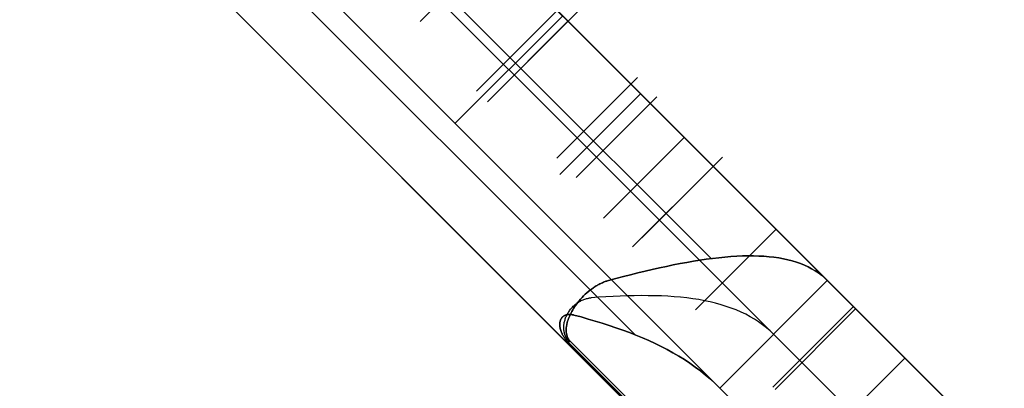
# Model space of a CAD drawing. Header units: millimetres. Extents: x -1030 to 192, y -442 to 180.
# Tile 35 of 256: x -981.47 to -968.52, y -391.12 to -386.28. Entities that reach past the tile are written whole.
import ezdxf

# ---------------------------------------------------------------- set-up
doc = ezdxf.new("R2010")
doc.units = ezdxf.units.MM
doc.header["$MEASUREMENT"] = 0
doc.layers.add('OVIDIO 120x60x72h', color=7, linetype='Continuous')

msp = doc.modelspace()

# ---------------------------------------------------------------- linework, layer by layer
at = {"layer": 'OVIDIO 120x60x72h', "extrusion": (0.108979, 0.202852, 0.973126)}
for points in [[(700.131, 998.263), (700.131, 837.607)], [(700.131, 837.607), (700.131, 998.263)], [(699.835, 998.263), (699.835, 837.607)], [(699.54, 837.607), (699.54, 998.263)], [(699.54, 998.263), (699.54, 837.607)]]:
    msp.add_lwpolyline(points, dxfattribs=at)
at = {"layer": 'OVIDIO 120x60x72h', "extrusion": (0.021464, 0.046296, 0.998697)}
msp.add_lwpolyline([(740.538, 718.106), (740.538, 818.619)], dxfattribs=at)
at = {"layer": 'OVIDIO 120x60x72h', "extrusion": (0.235702, 0.235702, 0.942809)}
for points in [[(398.911, 1159.065), (398.911, 1054.525)], [(402.222, 1168.684), (402.222, 1063.276)], [(417.751, 1208.228), (417.751, 1099.15)], [(416.803, 1099.15), (416.803, 1208.228)], [(414.905, 1208.228), (414.905, 1099.15)], [(413.957, 1099.15), (413.957, 1208.228)]]:
    msp.add_lwpolyline(points, dxfattribs=at)
at = {"layer": 'OVIDIO 120x60x72h', "extrusion": (0.202852, 0.108979, 0.973126)}
for points in [[(96.865, 1070.911), (96.865, 1231.567)], [(96.865, 1231.567), (96.865, 1070.911)], [(96.569, 1231.567), (96.569, 1070.911)], [(96.274, 1231.567), (96.274, 1070.911)], [(96.274, 1070.911), (96.274, 1231.567)]]:
    msp.add_lwpolyline(points, dxfattribs=at)
at = {"layer": 'OVIDIO 120x60x72h', "extrusion": (0.046296, 0.021464, 0.998697)}
for points in [[(41.869, 1002.952), (41.869, 1104.256)], [(40.383, 1003.92), (40.383, 1104.431)]]:
    msp.add_lwpolyline(points, dxfattribs=at)
at = {"layer": 'OVIDIO 120x60x72h', "extrusion": (0.881274, -0.265352, 0.39108)}
msp.add_lwpolyline([(-636.763, 955.303), (-681.076, 1012.858)], dxfattribs=at)
at = {"layer": 'OVIDIO 120x60x72h'}
for points in [[(-966.868, -397.931), (-986.038, -378.761)], [(-985.824, -378.974), (-967.081, -397.718)], [(-968.604, -391.952), (-980.059, -380.497)], [(-969.311, -391.245), (-979.352, -381.204)], [(-979.352, -381.204), (-969.311, -391.245)], [(-970.018, -393.367), (-981.473, -381.911)], [(-970.018, -391.952), (-980.059, -381.911)], [(-970.725, -392.659), (-980.766, -382.619)], [(-980.766, -382.619), (-970.725, -392.659)], [(-977.813, -382.744), (-974.331, -386.225), (-970.85, -389.706)], [(-970.85, -389.706), (-977.813, -382.744)], [(-972.264, -391.12), (-979.227, -384.158)], [(-979.227, -384.158), (-972.264, -391.12)], [(-977.525, -384.274), (-972.38, -389.418)], [(-978.525, -385.274), (-973.38, -390.418)], [(-975.463, -387.215), (-974.402, -386.154)], [(-974.402, -386.154), (-975.463, -387.215)], [(-975.463, -387.215), (-974.402, -386.154)], [(-975.746, -387.639), (-974.331, -386.225)], [(-974.261, -386.295), (-975.321, -387.356)], [(-975.321, -387.356), (-974.261, -386.295)], [(-975.321, -387.356), (-974.261, -386.295)], [(-974.367, -388.311), (-973.306, -387.25)], [(-972.731, -387.825), (-973.792, -388.886)], [(-973.792, -388.886), (-972.731, -387.825)], [(-972.351, -388.205), (-973.412, -389.265)], [(-973.412, -389.265), (-972.351, -388.205)], [(-973.412, -389.265), (-972.351, -388.205)], [(-972.584, -390.094), (-971.523, -389.033)], [(-971.523, -389.033), (-972.584, -390.094)], [(-970.85, -389.706), (-972.264, -391.12)], [(-970.85, -389.706), (-972.264, -391.12)], [(-972.264, -391.12), (-970.85, -389.706)], [(-971.566, -391.111), (-970.506, -390.05)], [(-971.538, -391.139), (-970.478, -390.079)], [(-971.245, -392.14), (-969.83, -390.726)]]:
    msp.add_lwpolyline(points, dxfattribs=at)
at = {"layer": 'OVIDIO 120x60x72h', "extrusion": (0.707107, 0.707107, 0)}
for points in [[(415.954, 692.312), (415.956, 692.442), (415.963, 692.574), (415.974, 692.706), (415.989, 692.839), (416.009, 692.972), (416.034, 693.106), (416.063, 693.239), (416.097, 693.372), (416.136, 693.504), (416.179, 693.635), (416.228, 693.765), (416.281, 693.894), (416.309, 693.958), (416.338, 694.022), (416.369, 694.085), (416.4, 694.147), (416.433, 694.209), (416.467, 694.27), (416.501, 694.331), (416.537, 694.391), (416.574, 694.451), (416.612, 694.51), (416.651, 694.568), (416.691, 694.626), (416.732, 694.682), (416.774, 694.738), (416.817, 694.793), (416.861, 694.848), (416.951, 694.954), (417.045, 695.057), (417.141, 695.156), (417.241, 695.251), (417.343, 695.342), (417.448, 695.429), (417.555, 695.513), (417.665, 695.592), (417.776, 695.666), (417.888, 695.737), (418.002, 695.803), (418.117, 695.865)], [(418.117, 695.865), (418.002, 695.803), (417.888, 695.737), (417.776, 695.666), (417.665, 695.592), (417.555, 695.513), (417.448, 695.429), (417.343, 695.342), (417.241, 695.251), (417.141, 695.156), (417.045, 695.057), (416.951, 694.954), (416.861, 694.848), (416.817, 694.793), (416.774, 694.738), (416.732, 694.682), (416.691, 694.626), (416.651, 694.568), (416.612, 694.51), (416.574, 694.451), (416.537, 694.391), (416.501, 694.331), (416.467, 694.27), (416.433, 694.209), (416.4, 694.147), (416.369, 694.085), (416.338, 694.022), (416.309, 693.958), (416.281, 693.894), (416.228, 693.765), (416.179, 693.635), (416.136, 693.504), (416.097, 693.372), (416.063, 693.239), (416.034, 693.106), (416.009, 692.972), (415.989, 692.839), (415.974, 692.706), (415.963, 692.574), (415.956, 692.442), (415.954, 692.312)], [(415.954, 692.312), (415.956, 692.442), (415.963, 692.574), (415.974, 692.706), (415.989, 692.839), (416.009, 692.972), (416.034, 693.106), (416.063, 693.239), (416.097, 693.372), (416.136, 693.504), (416.179, 693.635), (416.228, 693.765), (416.281, 693.894), (416.309, 693.958), (416.338, 694.022), (416.369, 694.085), (416.4, 694.147), (416.433, 694.209), (416.467, 694.27), (416.501, 694.331), (416.537, 694.391), (416.574, 694.451), (416.612, 694.51), (416.651, 694.568), (416.691, 694.626), (416.732, 694.682), (416.774, 694.738), (416.817, 694.793), (416.861, 694.848), (416.951, 694.954), (417.045, 695.057), (417.141, 695.156), (417.241, 695.251), (417.343, 695.342), (417.448, 695.429), (417.555, 695.513), (417.665, 695.592), (417.776, 695.666), (417.888, 695.737), (418.002, 695.803), (418.117, 695.865)], [(415.954, 673.345), (415.955, 673.249), (415.959, 673.152), (415.965, 673.056), (415.973, 672.959), (415.983, 672.862), (415.996, 672.765), (416.012, 672.669), (416.03, 672.572), (416.05, 672.475), (416.072, 672.379), (416.098, 672.283), (416.125, 672.188), (416.155, 672.094), (416.187, 672), (416.222, 671.906), (416.259, 671.814), (416.298, 671.723), (416.339, 671.632), (416.383, 671.543), (416.429, 671.455), (416.477, 671.368), (416.527, 671.283), (416.579, 671.199), (416.633, 671.116), (416.688, 671.035), (416.746, 670.956), (416.805, 670.878), (416.866, 670.802), (416.929, 670.728), (416.993, 670.656), (417.059, 670.585), (417.126, 670.516)], [(413.591, 695.865), (413.706, 695.803), (413.82, 695.737), (413.933, 695.666), (414.044, 695.592), (414.153, 695.513), (414.26, 695.429), (414.365, 695.342), (414.467, 695.251), (414.567, 695.156), (414.664, 695.057), (414.757, 694.954), (414.847, 694.848), (414.891, 694.793), (414.934, 694.738), (414.976, 694.682), (415.017, 694.626), (415.057, 694.568), (415.096, 694.51), (415.134, 694.451), (415.171, 694.391), (415.207, 694.331), (415.242, 694.27), (415.275, 694.209), (415.308, 694.147), (415.34, 694.085), (415.37, 694.022), (415.399, 693.958), (415.428, 693.894), (415.481, 693.765), (415.529, 693.635), (415.572, 693.504), (415.611, 693.372), (415.645, 693.239), (415.675, 693.106), (415.699, 692.972), (415.719, 692.839), (415.735, 692.706), (415.746, 692.574), (415.752, 692.442), (415.754, 692.312)], [(415.754, 673.345), (415.753, 673.249), (415.749, 673.153), (415.744, 673.056), (415.735, 672.959), (415.725, 672.863), (415.712, 672.766), (415.697, 672.669), (415.679, 672.572), (415.658, 672.475), (415.636, 672.379), (415.611, 672.284), (415.583, 672.188), (415.553, 672.094), (415.521, 672), (415.486, 671.906), (415.45, 671.814), (415.41, 671.723), (415.369, 671.632), (415.325, 671.543), (415.279, 671.455), (415.231, 671.368), (415.182, 671.283), (415.13, 671.199), (415.076, 671.116), (415.02, 671.035), (414.962, 670.956), (414.903, 670.878), (414.842, 670.802), (414.779, 670.728), (414.715, 670.655), (414.649, 670.585), (414.582, 670.516)], [(414.582, 670.516), (414.649, 670.585), (414.715, 670.655), (414.779, 670.728), (414.842, 670.802), (414.903, 670.878), (414.962, 670.956), (415.02, 671.035), (415.076, 671.116), (415.13, 671.199), (415.182, 671.283), (415.231, 671.368), (415.279, 671.455), (415.325, 671.543), (415.369, 671.632), (415.41, 671.723), (415.45, 671.814), (415.486, 671.906), (415.521, 672), (415.553, 672.094), (415.583, 672.188), (415.611, 672.284), (415.636, 672.379), (415.658, 672.475), (415.679, 672.572), (415.697, 672.669), (415.712, 672.766), (415.725, 672.863), (415.735, 672.959), (415.744, 673.056), (415.749, 673.153), (415.753, 673.249), (415.754, 673.345)], [(415.754, 692.312), (415.752, 692.442), (415.746, 692.574), (415.735, 692.706), (415.719, 692.839), (415.699, 692.972), (415.675, 693.106), (415.645, 693.239), (415.611, 693.372), (415.572, 693.504), (415.529, 693.635), (415.481, 693.765), (415.428, 693.894), (415.399, 693.958), (415.37, 694.022), (415.34, 694.085), (415.308, 694.147), (415.275, 694.209), (415.242, 694.27), (415.207, 694.331), (415.171, 694.391), (415.134, 694.451), (415.096, 694.51), (415.057, 694.568), (415.017, 694.626), (414.976, 694.682), (414.934, 694.738), (414.891, 694.793), (414.847, 694.848), (414.757, 694.954), (414.664, 695.057), (414.567, 695.156), (414.467, 695.251), (414.365, 695.342), (414.26, 695.429), (414.153, 695.513), (414.044, 695.592), (413.933, 695.666), (413.82, 695.737), (413.706, 695.803), (413.591, 695.865)], [(415.954, 673.345), (415.955, 673.249), (415.959, 673.152), (415.965, 673.056), (415.973, 672.959), (415.983, 672.862), (415.996, 672.765), (416.012, 672.668), (416.03, 672.572), (416.05, 672.475), (416.073, 672.379), (416.098, 672.283), (416.125, 672.188), (416.155, 672.093), (416.187, 671.999), (416.222, 671.906), (416.259, 671.814), (416.298, 671.722), (416.34, 671.632), (416.383, 671.543), (416.429, 671.455), (416.477, 671.368), (416.527, 671.282), (416.579, 671.198), (416.633, 671.116), (416.689, 671.035), (416.746, 670.955), (416.806, 670.878), (416.867, 670.802), (416.929, 670.728), (416.994, 670.655), (417.059, 670.585), (417.126, 670.516)], [(417.126, 670.516), (417.059, 670.585), (416.994, 670.655), (416.929, 670.728), (416.867, 670.802), (416.806, 670.878), (416.746, 670.955), (416.689, 671.035), (416.633, 671.116), (416.579, 671.198), (416.527, 671.282), (416.477, 671.368), (416.429, 671.455), (416.383, 671.543), (416.34, 671.632), (416.298, 671.722), (416.259, 671.814), (416.222, 671.906), (416.187, 671.999), (416.155, 672.093), (416.125, 672.188), (416.098, 672.283), (416.073, 672.379), (416.05, 672.475), (416.03, 672.572), (416.012, 672.668), (415.996, 672.765), (415.983, 672.862), (415.973, 672.959), (415.965, 673.056), (415.959, 673.152), (415.955, 673.249), (415.954, 673.345)], [(415.754, 692.312), (415.752, 692.442), (415.746, 692.574), (415.735, 692.706), (415.719, 692.839), (415.699, 692.972), (415.675, 693.106), (415.645, 693.239), (415.611, 693.372), (415.572, 693.504), (415.529, 693.635), (415.481, 693.765), (415.428, 693.894), (415.399, 693.958), (415.37, 694.022), (415.34, 694.085), (415.308, 694.147), (415.275, 694.209), (415.242, 694.27), (415.207, 694.331), (415.171, 694.391), (415.134, 694.451), (415.096, 694.51), (415.057, 694.568), (415.017, 694.626), (414.976, 694.682), (414.934, 694.738), (414.891, 694.793), (414.847, 694.848), (414.757, 694.954), (414.664, 695.057), (414.567, 695.156), (414.467, 695.251), (414.365, 695.342), (414.26, 695.429), (414.153, 695.513), (414.044, 695.592), (413.933, 695.666), (413.82, 695.737), (413.706, 695.803), (413.591, 695.865)], [(415.754, 673.345), (415.753, 673.249), (415.749, 673.153), (415.744, 673.056), (415.735, 672.959), (415.725, 672.863), (415.712, 672.766), (415.697, 672.669), (415.679, 672.572), (415.658, 672.475), (415.636, 672.379), (415.611, 672.284), (415.583, 672.188), (415.553, 672.094), (415.521, 672), (415.486, 671.906), (415.45, 671.814), (415.41, 671.723), (415.369, 671.632), (415.325, 671.543), (415.279, 671.455), (415.232, 671.368), (415.182, 671.283), (415.13, 671.199), (415.076, 671.116), (415.02, 671.035), (414.962, 670.956), (414.903, 670.878), (414.842, 670.802), (414.779, 670.728), (414.715, 670.655), (414.649, 670.585), (414.582, 670.516)], [(415.754, 692.312), (415.752, 692.442), (415.746, 692.574), (415.735, 692.706), (415.719, 692.839), (415.699, 692.972), (415.675, 693.106), (415.645, 693.239), (415.611, 693.372), (415.572, 693.504), (415.529, 693.635), (415.481, 693.765), (415.428, 693.894), (415.399, 693.958), (415.37, 694.022), (415.34, 694.085), (415.308, 694.147), (415.275, 694.209), (415.242, 694.27), (415.207, 694.331), (415.171, 694.391), (415.134, 694.451), (415.096, 694.51), (415.057, 694.568), (415.017, 694.626), (414.976, 694.682), (414.934, 694.738), (414.891, 694.793), (414.847, 694.848), (414.757, 694.954), (414.664, 695.057), (414.567, 695.156), (414.467, 695.251), (414.365, 695.342), (414.26, 695.429), (414.153, 695.513), (414.044, 695.592), (413.933, 695.666), (413.82, 695.737), (413.706, 695.803), (413.591, 695.865)], [(413.591, 695.865), (413.706, 695.803), (413.82, 695.737), (413.933, 695.666), (414.044, 695.592), (414.153, 695.513), (414.26, 695.429), (414.365, 695.342), (414.467, 695.251), (414.567, 695.156), (414.664, 695.057), (414.757, 694.954), (414.847, 694.848), (414.891, 694.793), (414.934, 694.738), (414.976, 694.682), (415.017, 694.626), (415.057, 694.568), (415.096, 694.51), (415.134, 694.451), (415.171, 694.391), (415.207, 694.331), (415.242, 694.27), (415.275, 694.209), (415.308, 694.147), (415.34, 694.085), (415.37, 694.022), (415.399, 693.958), (415.428, 693.894), (415.481, 693.765), (415.529, 693.635), (415.572, 693.504), (415.611, 693.372), (415.645, 693.239), (415.675, 693.106), (415.699, 692.972), (415.719, 692.839), (415.735, 692.706), (415.746, 692.574), (415.752, 692.442), (415.754, 692.312)], [(414.582, 670.516), (414.649, 670.585), (414.715, 670.655), (414.779, 670.728), (414.842, 670.802), (414.903, 670.878), (414.962, 670.955), (415.02, 671.035), (415.075, 671.116), (415.129, 671.198), (415.181, 671.282), (415.231, 671.368), (415.279, 671.455), (415.325, 671.543), (415.369, 671.632), (415.41, 671.722), (415.449, 671.814), (415.486, 671.906), (415.521, 671.999), (415.553, 672.093), (415.583, 672.188), (415.611, 672.283), (415.636, 672.379), (415.658, 672.475), (415.679, 672.572), (415.696, 672.668), (415.712, 672.765), (415.725, 672.862), (415.735, 672.959), (415.744, 673.056), (415.749, 673.152), (415.753, 673.249), (415.754, 673.345)], [(414.226, 670.16), (414.159, 670.092), (414.094, 670.021), (414.029, 669.949), (413.967, 669.875), (413.906, 669.799), (413.846, 669.721), (413.789, 669.641), (413.733, 669.56), (413.679, 669.478), (413.627, 669.394), (413.577, 669.308), (413.529, 669.222), (413.483, 669.134), (413.44, 669.044), (413.398, 668.954), (413.359, 668.863), (413.322, 668.77), (413.287, 668.677), (413.255, 668.583), (413.225, 668.488), (413.198, 668.393), (413.173, 668.297), (413.15, 668.201), (413.13, 668.105), (413.112, 668.008), (413.096, 667.911), (413.083, 667.814), (413.073, 667.717), (413.065, 667.62), (413.059, 667.524), (413.055, 667.428), (413.054, 667.332)], [(414.226, 670.16), (414.159, 670.092), (414.094, 670.021), (414.029, 669.949), (413.967, 669.875), (413.906, 669.799), (413.846, 669.721), (413.789, 669.641), (413.733, 669.56), (413.679, 669.478), (413.627, 669.394), (413.577, 669.308), (413.529, 669.222), (413.483, 669.134), (413.439, 669.044), (413.398, 668.954), (413.359, 668.862), (413.322, 668.77), (413.287, 668.677), (413.255, 668.583), (413.225, 668.488), (413.198, 668.393), (413.172, 668.297), (413.15, 668.201), (413.13, 668.104), (413.112, 668.008), (413.096, 667.911), (413.083, 667.814), (413.073, 667.717), (413.065, 667.62), (413.059, 667.524), (413.055, 667.427), (413.054, 667.331)], [(411.883, 64.707), (411.95, 64.775), (412.015, 64.846), (412.079, 64.918), (412.142, 64.992), (412.203, 65.068), (412.262, 65.146), (412.32, 65.226), (412.376, 65.307), (412.43, 65.389), (412.482, 65.473), (412.532, 65.559), (412.58, 65.645), (412.625, 65.733), (412.669, 65.823), (412.71, 65.913), (412.75, 66.004), (412.787, 66.097), (412.821, 66.19), (412.853, 66.284), (412.883, 66.379), (412.911, 66.474), (412.936, 66.57), (412.958, 66.666), (412.979, 66.762), (412.997, 66.859), (413.012, 66.956), (413.025, 67.053), (413.035, 67.15), (413.044, 67.246), (413.049, 67.343), (413.053, 67.439), (413.054, 67.535)], [(413.054, 67.535), (413.053, 67.439), (413.049, 67.343), (413.044, 67.246), (413.035, 67.15), (413.025, 67.053), (413.012, 66.956), (412.997, 66.859), (412.979, 66.762), (412.958, 66.666), (412.936, 66.57), (412.911, 66.474), (412.883, 66.379), (412.853, 66.284), (412.821, 66.19), (412.787, 66.097), (412.75, 66.004), (412.71, 65.913), (412.669, 65.823), (412.625, 65.733), (412.58, 65.645), (412.532, 65.559), (412.482, 65.473), (412.43, 65.389), (412.376, 65.307), (412.32, 65.226), (412.262, 65.146), (412.203, 65.068), (412.142, 64.992), (412.079, 64.918), (412.015, 64.846), (411.95, 64.775), (411.883, 64.707)], [(414.226, 670.16), (414.159, 670.091), (414.093, 670.021), (414.029, 669.948), (413.966, 669.874), (413.905, 669.798), (413.846, 669.721), (413.788, 669.641), (413.733, 669.56), (413.679, 669.478), (413.627, 669.394), (413.577, 669.308), (413.529, 669.221), (413.483, 669.133), (413.439, 669.044), (413.398, 668.954), (413.359, 668.862), (413.322, 668.77), (413.287, 668.677), (413.255, 668.583), (413.225, 668.488), (413.198, 668.393), (413.172, 668.297), (413.15, 668.201), (413.13, 668.104), (413.112, 668.008), (413.096, 667.911), (413.083, 667.814), (413.073, 667.717), (413.065, 667.62), (413.059, 667.524), (413.055, 667.427), (413.054, 667.331)], [(413.054, 667.331), (413.055, 667.427), (413.059, 667.524), (413.065, 667.62), (413.073, 667.717), (413.083, 667.814), (413.096, 667.911), (413.112, 668.008), (413.13, 668.104), (413.15, 668.201), (413.172, 668.297), (413.198, 668.393), (413.225, 668.488), (413.255, 668.583), (413.287, 668.677), (413.322, 668.77), (413.359, 668.862), (413.398, 668.954), (413.439, 669.044), (413.483, 669.133), (413.529, 669.221), (413.577, 669.308), (413.627, 669.394), (413.679, 669.478), (413.733, 669.56), (413.788, 669.641), (413.846, 669.721), (413.905, 669.798), (413.966, 669.874), (414.029, 669.948), (414.093, 670.021), (414.159, 670.091), (414.226, 670.16)], [(413.054, 67.535), (413.053, 67.439), (413.049, 67.343), (413.044, 67.246), (413.035, 67.15), (413.025, 67.053), (413.012, 66.956), (412.997, 66.859), (412.979, 66.762), (412.958, 66.666), (412.936, 66.57), (412.911, 66.474), (412.883, 66.379), (412.853, 66.284), (412.821, 66.19), (412.787, 66.097), (412.75, 66.004), (412.71, 65.913), (412.669, 65.823), (412.625, 65.733), (412.58, 65.645), (412.532, 65.559), (412.482, 65.473), (412.43, 65.389), (412.376, 65.307), (412.32, 65.226), (412.262, 65.146), (412.203, 65.068), (412.142, 64.992), (412.079, 64.918), (412.015, 64.846), (411.95, 64.775), (411.883, 64.707)], [(413.054, 67.535), (413.053, 67.439), (413.049, 67.343), (413.044, 67.246), (413.035, 67.15), (413.025, 67.053), (413.012, 66.956), (412.997, 66.859), (412.979, 66.762), (412.958, 66.666), (412.936, 66.57), (412.911, 66.474), (412.883, 66.379), (412.853, 66.284), (412.821, 66.19), (412.787, 66.097), (412.75, 66.004), (412.71, 65.913), (412.669, 65.823), (412.625, 65.733), (412.58, 65.645), (412.532, 65.559), (412.482, 65.473), (412.43, 65.389), (412.376, 65.307), (412.32, 65.226), (412.262, 65.146), (412.203, 65.068), (412.142, 64.992), (412.079, 64.918), (412.015, 64.846), (411.95, 64.775), (411.883, 64.707)], [(411.883, 64.707), (411.95, 64.775), (412.015, 64.846), (412.079, 64.918), (412.142, 64.992), (412.203, 65.068), (412.262, 65.146), (412.32, 65.226), (412.376, 65.307), (412.43, 65.389), (412.482, 65.473), (412.532, 65.559), (412.58, 65.645), (412.625, 65.733), (412.669, 65.823), (412.71, 65.913), (412.75, 66.004), (412.787, 66.097), (412.821, 66.19), (412.853, 66.284), (412.883, 66.379), (412.911, 66.474), (412.936, 66.57), (412.958, 66.666), (412.979, 66.762), (412.997, 66.859), (413.012, 66.956), (413.025, 67.053), (413.035, 67.15), (413.044, 67.246), (413.049, 67.343), (413.053, 67.439), (413.054, 67.535)], [(408.926, 61.75), (408.859, 61.681), (408.793, 61.611), (408.729, 61.538), (408.666, 61.464), (408.605, 61.388), (408.546, 61.31), (408.488, 61.231), (408.432, 61.15), (408.379, 61.068), (408.327, 60.984), (408.277, 60.898), (408.229, 60.811), (408.183, 60.723), (408.139, 60.634), (408.098, 60.544), (408.059, 60.452), (408.022, 60.36), (407.987, 60.267), (407.955, 60.173), (407.925, 60.078), (407.897, 59.983), (407.872, 59.887), (407.85, 59.791), (407.829, 59.694), (407.812, 59.598), (407.796, 59.501), (407.783, 59.404), (407.773, 59.307), (407.765, 59.21), (407.759, 59.114), (407.755, 59.017), (407.754, 58.921)]]:
    msp.add_lwpolyline(points, dxfattribs=at)
at = {"layer": 'OVIDIO 120x60x72h', "extrusion": (-0.000129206, -0.000129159, 1)}
for points in [[(-975.144, -385.239), (-976.205, -386.299)], [(-976.205, -386.299), (-975.144, -385.239)]]:
    msp.add_lwpolyline(points, dxfattribs=at)
at = {"layer": 'OVIDIO 120x60x72h', "extrusion": (0.865975, 0.288793, -0.408272)}
for points in [[(-57.681, 184.061), (-57.363, 183.671)], [(-57.363, 183.671), (-57.681, 184.061)]]:
    msp.add_lwpolyline(points, dxfattribs=at)
at = {"layer": 'OVIDIO 120x60x72h', "extrusion": (-0.000182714, -0.000182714, 1)}
for points in [[(-975.34, -387.092), (-974.279, -386.031)], [(-974.279, -386.031), (-975.34, -387.092)], [(-974.138, -386.172), (-975.198, -387.233)], [(-975.198, -387.233), (-974.138, -386.172)]]:
    msp.add_lwpolyline(points, dxfattribs=at)
at = {"layer": 'OVIDIO 120x60x72h', "extrusion": (0.666667, 0.666667, -0.333333)}
for points in [[(413.957, 371.203), (414.07, 371.166), (414.184, 371.132), (414.299, 371.1), (414.415, 371.07), (414.532, 371.043), (414.649, 371.017), (414.768, 370.994), (414.887, 370.974), (415.006, 370.955), (415.127, 370.939), (415.247, 370.926), (415.368, 370.915), (415.489, 370.906), (415.611, 370.9), (415.732, 370.896), (415.854, 370.895), (415.976, 370.896), (416.097, 370.9), (416.219, 370.906), (416.34, 370.915), (416.461, 370.926), (416.582, 370.939), (416.702, 370.955), (416.821, 370.974), (416.94, 370.994), (417.059, 371.017), (417.176, 371.043), (417.293, 371.07), (417.409, 371.1), (417.524, 371.132), (417.638, 371.166), (417.751, 371.203)], [(414.905, 374.049), (414.962, 374.031), (415.019, 374.014), (415.077, 373.998), (415.135, 373.983), (415.193, 373.969), (415.252, 373.956), (415.311, 373.945), (415.37, 373.934), (415.43, 373.925), (415.49, 373.917), (415.551, 373.91), (415.611, 373.905), (415.672, 373.901), (415.732, 373.898), (415.793, 373.896), (415.854, 373.895), (415.915, 373.896), (415.976, 373.898), (416.037, 373.901), (416.097, 373.905), (416.158, 373.91), (416.218, 373.917), (416.278, 373.925), (416.338, 373.934), (416.397, 373.945), (416.456, 373.956), (416.515, 373.969), (416.574, 373.983), (416.632, 373.998), (416.689, 374.014), (416.746, 374.031), (416.803, 374.049)]]:
    msp.add_lwpolyline(points, dxfattribs=at)
at = {"layer": 'OVIDIO 120x60x72h', "extrusion": (0.707107, -0.707107, 0)}
for points in [[(-962.058, 62.878), (-962.059, 62.95), (-962.062, 63.023), (-962.066, 63.096), (-962.072, 63.168), (-962.08, 63.241), (-962.09, 63.314), (-962.102, 63.387), (-962.115, 63.46), (-962.131, 63.532), (-962.148, 63.604), (-962.166, 63.676), (-962.187, 63.748), (-962.21, 63.819), (-962.234, 63.889), (-962.26, 63.959), (-962.288, 64.028), (-962.317, 64.097), (-962.348, 64.165), (-962.381, 64.232), (-962.415, 64.297), (-962.451, 64.362), (-962.489, 64.426), (-962.528, 64.489), (-962.568, 64.551), (-962.61, 64.612), (-962.653, 64.671), (-962.698, 64.729), (-962.743, 64.786), (-962.79, 64.842), (-962.838, 64.896), (-962.887, 64.948), (-962.937, 65), (-962.988, 65.05), (-963.041, 65.099), (-963.095, 65.147), (-963.151, 65.194), (-963.208, 65.239), (-963.266, 65.284), (-963.325, 65.327), (-963.386, 65.369), (-963.447, 65.409), (-963.51, 65.448), (-963.574, 65.485), (-963.639, 65.521), (-963.705, 65.556), (-963.772, 65.589), (-963.84, 65.62), (-963.908, 65.649), (-963.978, 65.677), (-964.048, 65.703), (-964.118, 65.727), (-964.189, 65.75), (-964.261, 65.77), (-964.332, 65.789), (-964.405, 65.806), (-964.477, 65.821), (-964.55, 65.835), (-964.623, 65.846), (-964.696, 65.856), (-964.768, 65.864), (-964.841, 65.87), (-964.914, 65.875), (-964.986, 65.877), (-965.058, 65.878)], [(-964.058, 62.878), (-964.059, 62.903), (-964.06, 62.927), (-964.061, 62.951), (-964.063, 62.976), (-964.066, 63), (-964.069, 63.024), (-964.073, 63.049), (-964.078, 63.073), (-964.083, 63.097), (-964.088, 63.122), (-964.095, 63.146), (-964.102, 63.169), (-964.109, 63.193), (-964.117, 63.217), (-964.126, 63.24), (-964.135, 63.263), (-964.145, 63.286), (-964.156, 63.308), (-964.167, 63.331), (-964.178, 63.353), (-964.19, 63.374), (-964.203, 63.395), (-964.216, 63.416), (-964.229, 63.437), (-964.243, 63.457), (-964.257, 63.477), (-964.272, 63.496), (-964.287, 63.515), (-964.303, 63.533), (-964.319, 63.551), (-964.335, 63.568), (-964.351, 63.585), (-964.368, 63.602), (-964.386, 63.618), (-964.404, 63.634), (-964.422, 63.65), (-964.441, 63.665), (-964.46, 63.68), (-964.48, 63.694), (-964.5, 63.708), (-964.52, 63.721), (-964.541, 63.734), (-964.563, 63.747), (-964.584, 63.759), (-964.606, 63.77), (-964.628, 63.781), (-964.651, 63.791), (-964.674, 63.801), (-964.697, 63.811), (-964.72, 63.819), (-964.744, 63.827), (-964.767, 63.835), (-964.791, 63.842), (-964.815, 63.848), (-964.839, 63.854), (-964.864, 63.859), (-964.888, 63.864), (-964.912, 63.868), (-964.937, 63.871), (-964.961, 63.874), (-964.986, 63.876), (-965.01, 63.877), (-965.034, 63.878), (-965.058, 63.878)]]:
    msp.add_lwpolyline(points, dxfattribs=at)
at = {"layer": 'OVIDIO 120x60x72h', "extrusion": (1, 0, 0)}
for points in [[(-386.295, 692.312), (-386.295, 673.345)], [(-386.295, 673.345), (-386.295, 692.312)], [(-386.684, 673.345), (-386.684, 692.312)], [(-386.826, 673.345), (-386.826, 692.312)], [(-387.639, 35.578), (-387.639, 62.878)], [(-388.205, 667.332), (-388.205, 67.535)], [(-388.205, 67.535), (-388.205, 667.332)], [(-388.735, 67.535), (-388.735, 667.331)], [(-389.265, 667.331), (-389.265, 67.535)], [(-389.265, 67.535), (-389.265, 667.331)]]:
    msp.add_lwpolyline(points, dxfattribs=at)
at = {"layer": 'OVIDIO 120x60x72h', "extrusion": (0, 1, 0)}
for points in [[(975.463, 692.312), (975.463, 673.345)], [(975.463, 673.345), (975.463, 692.312)], [(975.321, 692.312), (975.321, 673.345)], [(975.321, 673.345), (975.321, 692.312)]]:
    msp.add_lwpolyline(points, dxfattribs=at)
at = {"layer": 'OVIDIO 120x60x72h', "extrusion": (-0.000129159, -0.000129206, 1)}
for points in [[(-974.406, -388.098), (-973.345, -387.037)], [(-973.345, -387.037), (-974.406, -388.098)], [(-973.094, -387.289), (-974.154, -388.35)], [(-974.154, -388.35), (-973.094, -387.289)]]:
    msp.add_lwpolyline(points, dxfattribs=at)
at = {"layer": 'OVIDIO 120x60x72h', "extrusion": (0.288793, 0.865975, -0.408272)}
for points in [[(800.965, 336.424), (800.647, 336.034)], [(800.647, 336.034), (800.965, 336.424)], [(800.982, 335.76), (801.3, 336.15)], [(801.635, 335.876), (801.317, 335.486)], [(801.317, 335.486), (801.635, 335.876)]]:
    msp.add_lwpolyline(points, dxfattribs=at)
at = {"layer": 'OVIDIO 120x60x72h', "extrusion": (-0.707107, -0.707107, 0)}
for points in [[(-415.754, 673.345), (-415.753, 673.249), (-415.749, 673.152), (-415.744, 673.056), (-415.735, 672.959), (-415.725, 672.862), (-415.712, 672.765), (-415.696, 672.668), (-415.679, 672.572), (-415.658, 672.475), (-415.636, 672.379), (-415.611, 672.283), (-415.583, 672.188), (-415.553, 672.093), (-415.521, 671.999), (-415.486, 671.906), (-415.449, 671.814), (-415.41, 671.722), (-415.369, 671.632), (-415.325, 671.543), (-415.279, 671.455), (-415.231, 671.368), (-415.181, 671.282), (-415.129, 671.198), (-415.075, 671.116), (-415.02, 671.035), (-414.962, 670.955), (-414.903, 670.878), (-414.842, 670.802), (-414.779, 670.728), (-414.715, 670.655), (-414.649, 670.585), (-414.582, 670.516)], [(-413.054, 667.332), (-413.055, 667.428), (-413.059, 667.524), (-413.065, 667.62), (-413.073, 667.717), (-413.083, 667.814), (-413.096, 667.911), (-413.112, 668.008), (-413.13, 668.105), (-413.15, 668.201), (-413.173, 668.297), (-413.198, 668.393), (-413.225, 668.488), (-413.255, 668.583), (-413.287, 668.677), (-413.322, 668.77), (-413.359, 668.863), (-413.398, 668.954), (-413.44, 669.044), (-413.483, 669.134), (-413.529, 669.222), (-413.577, 669.308), (-413.627, 669.394), (-413.679, 669.478), (-413.733, 669.56), (-413.789, 669.641), (-413.846, 669.721), (-413.906, 669.799), (-413.967, 669.875), (-414.029, 669.949), (-414.094, 670.021), (-414.159, 670.092), (-414.226, 670.16)]]:
    msp.add_lwpolyline(points, dxfattribs=at)
at = {"layer": 'OVIDIO 120x60x72h', "extrusion": (-0.324768, 0.324768, 0.888285)}
for points in [[(962.058, -40.696), (962.058, -47.782)], [(962.058, -47.782), (962.058, -40.696)], [(962.808, -47.782), (962.808, -40.696)], [(963.558, -47.782), (963.558, -40.696)], [(963.558, -40.696), (963.558, -47.782)]]:
    msp.add_lwpolyline(points, dxfattribs=at)
at = {"layer": 'OVIDIO 120x60x72h', "extrusion": (-0.000182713, -0.000182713, 1)}
for points in [[(-972.229, -388.083), (-973.29, -389.143)], [(-973.29, -389.143), (-972.229, -388.083)]]:
    msp.add_lwpolyline(points, dxfattribs=at)
at = {"layer": 'OVIDIO 120x60x72h', "extrusion": (-0.015219, 0.015219, 0.999768)}
for points in [[(-957.274, -403.346), (-966.652, -393.971)], [(-958.335, -404.407), (-967.712, -395.031)]]:
    msp.add_lwpolyline(points, dxfattribs=at)
at = {"layer": 'OVIDIO 120x60x72h', "extrusion": (0.999884, 0.000231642, 0.015217)}
for points in [[(-395.437, 50.259), (-387.979, 540.09)], [(-396.497, 50.275), (-389.04, 540.108)]]:
    msp.add_lwpolyline(points, dxfattribs=at)
at = {"layer": 'OVIDIO 120x60x72h', "extrusion": (-0.265352, 0.881274, 0.39108)}
msp.add_lwpolyline([(1068.212, 731.004), (1023.899, 673.449)], dxfattribs=at)
at = {"layer": 'OVIDIO 120x60x72h', "extrusion": (0.288675, 0.866025, -0.408248)}
for points in [[(798.645, -217.026), (796, -220.265)], [(796, -220.265), (798.645, -217.026)], [(796.335, -220.539), (798.98, -217.3)], [(799.315, -217.574), (796.671, -220.813)], [(796.671, -220.813), (799.315, -217.574)], [(798.241, -219.234), (795.661, -222.393)]]:
    msp.add_lwpolyline(points, dxfattribs=at)
at = {"layer": 'OVIDIO 120x60x72h', "extrusion": (-0.403684, 0.818325, -0.409126)}
msp.add_lwpolyline([(1043.94, 92.026), (1045.479, 90.749)], dxfattribs=at)
at = {"layer": 'OVIDIO 120x60x72h', "extrusion": (-0.195576, 0.906982, -0.373007)}
msp.add_lwpolyline([(1033.029, -4.954), (1034.03, -6.686)], dxfattribs=at)
at = {"layer": 'OVIDIO 120x60x72h', "extrusion": (-0.216287, -0.216287, 0.952072)}
msp.add_lwpolyline([(-411.44, -896.572), (-411.44, -898.572)], dxfattribs=at)
at = {"layer": 'OVIDIO 120x60x72h', "extrusion": (-0.053029, 0.973837, -0.220975)}
for points in [[(993.478, -10.194), (993.957, -12.136)], [(993.957, -12.136), (993.478, -10.194)], [(993.523, -10.375), (993.957, -12.136)]]:
    msp.add_lwpolyline(points, dxfattribs=at)
at = {"layer": 'OVIDIO 120x60x72h', "extrusion": (0.866025, 0.288675, 0.408248)}
for points in [[(-62.698, 483.719), (-65.277, 480.56)], [(-65.277, 480.56), (-62.698, 483.719)], [(-63.592, 484.45), (-66.172, 481.29)], [(-66.172, 481.29), (-63.592, 484.45)]]:
    msp.add_lwpolyline(points, dxfattribs=at)
at = {"layer": 'OVIDIO 120x60x72h', "extrusion": (0.986544, -0.027096, -0.161235)}
msp.add_lwpolyline([(-416.769, -92.29), (-416.433, -90.318)], dxfattribs=at)
at = {"layer": 'OVIDIO 120x60x72h', "extrusion": (0.995955, -0.008107, -0.08949)}
msp.add_lwpolyline([(-398.17, -23.295), (-397.989, -21.303)], dxfattribs=at)
at = {"layer": 'OVIDIO 120x60x72h', "extrusion": (-0.001019, 0.99949, -0.031903)}
msp.add_lwpolyline([(974.744, 51.422), (974.68, 53.421)], dxfattribs=at)
at = {"layer": 'OVIDIO 120x60x72h', "extrusion": (0.999949, -0.000101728, -0.010085)}
msp.add_lwpolyline([(-390.627, 54.05), (-390.607, 56.05)], dxfattribs=at)
at = {"layer": 'OVIDIO 120x60x72h', "extrusion": (-0.000101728, 0.999949, -0.010085)}
msp.add_lwpolyline([(974.29, 59.937), (974.27, 61.937)], dxfattribs=at)
at = {"layer": 'OVIDIO 120x60x72h'}
for points in [[(-973.729, -389.706, 65.719), (-973.631, -389.68, 65.688), (-973.533, -389.655, 65.654), (-973.437, -389.63, 65.617), (-973.341, -389.606, 65.578), (-973.246, -389.583, 65.536), (-973.152, -389.562, 65.491), (-973.059, -389.541, 65.444), (-972.967, -389.521, 65.394), (-972.877, -389.502, 65.342), (-972.787, -389.484, 65.288), (-972.699, -389.468, 65.231), (-972.612, -389.453, 65.172), (-972.526, -389.439, 65.111), (-972.442, -389.427, 65.048), (-972.359, -389.416, 64.982), (-972.277, -389.406, 64.915), (-972.197, -389.398, 64.845), (-972.119, -389.392, 64.774), (-972.042, -389.387, 64.701), (-971.967, -389.383, 64.626), (-971.893, -389.382, 64.549), (-971.821, -389.382, 64.471), (-971.751, -389.384, 64.391), (-971.683, -389.387, 64.31), (-971.616, -389.393, 64.227), (-971.552, -389.4, 64.143), (-971.489, -389.409, 64.058), (-971.428, -389.42, 63.972), (-971.369, -389.433, 63.884), (-971.312, -389.448, 63.796), (-971.256, -389.465, 63.707), (-971.203, -389.483, 63.617), (-971.152, -389.504, 63.526), (-971.103, -389.527, 63.435), (-971.056, -389.552, 63.343), (-971.01, -389.578, 63.25), (-970.967, -389.607, 63.158), (-970.926, -389.638, 63.065), (-970.887, -389.671, 62.972), (-970.85, -389.706, 62.878)], [(-970.85, -389.706, 62.878), (-970.887, -389.671, 62.972), (-970.926, -389.638, 63.065), (-970.967, -389.607, 63.158), (-971.01, -389.578, 63.25), (-971.056, -389.552, 63.343), (-971.103, -389.527, 63.435), (-971.152, -389.504, 63.526), (-971.203, -389.483, 63.617), (-971.256, -389.465, 63.707), (-971.312, -389.448, 63.796), (-971.369, -389.433, 63.884), (-971.428, -389.42, 63.972), (-971.489, -389.409, 64.058), (-971.552, -389.4, 64.143), (-971.616, -389.393, 64.227), (-971.683, -389.387, 64.31), (-971.751, -389.384, 64.391), (-971.821, -389.382, 64.471), (-971.893, -389.382, 64.549), (-971.967, -389.383, 64.626), (-972.042, -389.387, 64.701), (-972.119, -389.392, 64.774), (-972.197, -389.398, 64.845), (-972.277, -389.406, 64.915), (-972.359, -389.416, 64.982), (-972.442, -389.427, 65.048), (-972.526, -389.439, 65.111), (-972.612, -389.453, 65.172), (-972.699, -389.468, 65.231), (-972.787, -389.484, 65.288), (-972.877, -389.502, 65.342), (-972.967, -389.521, 65.394), (-973.059, -389.541, 65.444), (-973.152, -389.562, 65.491), (-973.246, -389.583, 65.536), (-973.341, -389.606, 65.578), (-973.437, -389.63, 65.617), (-973.533, -389.655, 65.654), (-973.631, -389.68, 65.688), (-973.729, -389.706, 65.719)], [(-974.23, -390.508, 65.878), (-974.234, -390.504, 65.878), (-974.237, -390.501, 65.878), (-974.24, -390.497, 65.878), (-974.244, -390.493, 65.878), (-974.247, -390.489, 65.878), (-974.25, -390.484, 65.878), (-974.253, -390.48, 65.878), (-974.255, -390.475, 65.878), (-974.258, -390.471, 65.878), (-974.261, -390.466, 65.878), (-974.263, -390.461, 65.878), (-974.266, -390.456, 65.878), (-974.268, -390.451, 65.878), (-974.27, -390.445, 65.878), (-974.272, -390.44, 65.878), (-974.274, -390.434, 65.878), (-974.275, -390.428, 65.878), (-974.277, -390.422, 65.877), (-974.278, -390.416, 65.877), (-974.28, -390.41, 65.877), (-974.281, -390.403, 65.877), (-974.282, -390.397, 65.877), (-974.283, -390.39, 65.877), (-974.283, -390.383, 65.877), (-974.284, -390.376, 65.877), (-974.284, -390.369, 65.877), (-974.284, -390.362, 65.876), (-974.284, -390.355, 65.876), (-974.284, -390.347, 65.876), (-974.284, -390.34, 65.876), (-974.283, -390.332, 65.876), (-974.283, -390.324, 65.875), (-974.282, -390.317, 65.875), (-974.281, -390.309, 65.875), (-974.28, -390.301, 65.874), (-974.278, -390.292, 65.874), (-974.276, -390.284, 65.874), (-974.275, -390.276, 65.873), (-974.273, -390.268, 65.873), (-974.271, -390.259, 65.872), (-974.266, -390.242, 65.871), (-974.26, -390.224, 65.87), (-974.254, -390.206, 65.869), (-974.247, -390.188, 65.867), (-974.239, -390.17, 65.866), (-974.23, -390.151, 65.864), (-974.221, -390.132, 65.862), (-974.211, -390.113, 65.859), (-974.199, -390.093, 65.857), (-974.187, -390.073, 65.854), (-974.174, -390.053, 65.851), (-974.161, -390.033, 65.848), (-974.146, -390.013, 65.844), (-974.13, -389.992, 65.84), (-974.113, -389.972, 65.836), (-974.095, -389.951, 65.831), (-974.076, -389.93, 65.825), (-974.056, -389.909, 65.82), (-974.034, -389.888, 65.814), (-974.012, -389.868, 65.807), (-973.988, -389.848, 65.8), (-973.964, -389.829, 65.793), (-973.94, -389.811, 65.785), (-973.927, -389.802, 65.781), (-973.915, -389.794, 65.778), (-973.903, -389.786, 65.774), (-973.891, -389.778, 65.77), (-973.879, -389.771, 65.766), (-973.867, -389.764, 65.762), (-973.855, -389.757, 65.759), (-973.843, -389.751, 65.755), (-973.831, -389.745, 65.751), (-973.819, -389.74, 65.747), (-973.808, -389.735, 65.744), (-973.796, -389.73, 65.74), (-973.785, -389.725, 65.736), (-973.773, -389.721, 65.733), (-973.762, -389.717, 65.729), (-973.751, -389.713, 65.726), (-973.74, -389.709, 65.723), (-973.729, -389.706, 65.719)], [(-973.729, -389.706, 65.719), (-973.74, -389.709, 65.723), (-973.751, -389.713, 65.726), (-973.762, -389.717, 65.729), (-973.773, -389.721, 65.733), (-973.785, -389.725, 65.736), (-973.796, -389.73, 65.74), (-973.808, -389.735, 65.744), (-973.819, -389.74, 65.747), (-973.831, -389.745, 65.751), (-973.843, -389.751, 65.755), (-973.855, -389.757, 65.759), (-973.867, -389.764, 65.762), (-973.879, -389.771, 65.766), (-973.891, -389.778, 65.77), (-973.903, -389.786, 65.774), (-973.915, -389.794, 65.778), (-973.927, -389.802, 65.781), (-973.94, -389.811, 65.785), (-973.964, -389.829, 65.793), (-973.988, -389.848, 65.8), (-974.012, -389.868, 65.807), (-974.034, -389.888, 65.814), (-974.056, -389.909, 65.82), (-974.076, -389.93, 65.825), (-974.095, -389.951, 65.831), (-974.113, -389.972, 65.836), (-974.13, -389.992, 65.84), (-974.146, -390.013, 65.844), (-974.161, -390.033, 65.848), (-974.174, -390.053, 65.851), (-974.187, -390.073, 65.854), (-974.199, -390.093, 65.857), (-974.211, -390.113, 65.859), (-974.221, -390.132, 65.862), (-974.23, -390.151, 65.864), (-974.239, -390.17, 65.866), (-974.247, -390.188, 65.867), (-974.254, -390.206, 65.869), (-974.26, -390.224, 65.87), (-974.266, -390.242, 65.871), (-974.271, -390.259, 65.872), (-974.273, -390.268, 65.873), (-974.275, -390.276, 65.873), (-974.276, -390.284, 65.874), (-974.278, -390.292, 65.874), (-974.28, -390.301, 65.874), (-974.281, -390.309, 65.875), (-974.282, -390.317, 65.875), (-974.283, -390.324, 65.875), (-974.283, -390.332, 65.876), (-974.284, -390.34, 65.876), (-974.284, -390.347, 65.876), (-974.284, -390.355, 65.876), (-974.284, -390.362, 65.876), (-974.284, -390.369, 65.877), (-974.284, -390.376, 65.877), (-974.283, -390.383, 65.877), (-974.283, -390.39, 65.877), (-974.282, -390.397, 65.877), (-974.281, -390.403, 65.877), (-974.28, -390.41, 65.877), (-974.278, -390.416, 65.877), (-974.277, -390.422, 65.877), (-974.275, -390.428, 65.878), (-974.274, -390.434, 65.878), (-974.272, -390.44, 65.878), (-974.27, -390.445, 65.878), (-974.268, -390.451, 65.878), (-974.266, -390.456, 65.878), (-974.263, -390.461, 65.878), (-974.261, -390.466, 65.878), (-974.258, -390.471, 65.878), (-974.255, -390.475, 65.878), (-974.253, -390.48, 65.878), (-974.25, -390.484, 65.878), (-974.247, -390.489, 65.878), (-974.244, -390.493, 65.878), (-974.24, -390.497, 65.878), (-974.237, -390.501, 65.878), (-974.234, -390.504, 65.878), (-974.23, -390.508, 65.878)], [(-974.24, -390.518, 64.878), (-974.244, -390.514, 64.878), (-974.248, -390.51, 64.878), (-974.252, -390.506, 64.878), (-974.255, -390.502, 64.878), (-974.259, -390.497, 64.878), (-974.262, -390.493, 64.878), (-974.265, -390.489, 64.878), (-974.269, -390.484, 64.878), (-974.272, -390.479, 64.878), (-974.275, -390.475, 64.878), (-974.278, -390.47, 64.878), (-974.281, -390.465, 64.878), (-974.283, -390.46, 64.878), (-974.286, -390.455, 64.878), (-974.288, -390.45, 64.878), (-974.291, -390.445, 64.878), (-974.293, -390.44, 64.878), (-974.295, -390.435, 64.878), (-974.297, -390.43, 64.878), (-974.299, -390.424, 64.878), (-974.301, -390.419, 64.878), (-974.303, -390.413, 64.878), (-974.305, -390.408, 64.878), (-974.306, -390.402, 64.877), (-974.308, -390.397, 64.877), (-974.309, -390.391, 64.877), (-974.31, -390.385, 64.877), (-974.311, -390.38, 64.877), (-974.312, -390.374, 64.877), (-974.313, -390.368, 64.877), (-974.314, -390.362, 64.877), (-974.315, -390.356, 64.876), (-974.315, -390.351, 64.876), (-974.316, -390.345, 64.876), (-974.316, -390.339, 64.876), (-974.316, -390.333, 64.876), (-974.316, -390.327, 64.875), (-974.316, -390.321, 64.875), (-974.316, -390.314, 64.875), (-974.316, -390.308, 64.875), (-974.315, -390.302, 64.874), (-974.315, -390.296, 64.874), (-974.314, -390.29, 64.874), (-974.314, -390.284, 64.873), (-974.313, -390.278, 64.873), (-974.312, -390.272, 64.873), (-974.31, -390.259, 64.872), (-974.307, -390.247, 64.871), (-974.304, -390.235, 64.87), (-974.3, -390.222, 64.869), (-974.297, -390.21, 64.868), (-974.292, -390.198, 64.866), (-974.288, -390.186, 64.865), (-974.282, -390.174, 64.864), (-974.277, -390.162, 64.862), (-974.271, -390.151, 64.861), (-974.265, -390.139, 64.859), (-974.258, -390.128, 64.857), (-974.251, -390.117, 64.855), (-974.243, -390.106, 64.853), (-974.236, -390.095, 64.851), (-974.227, -390.085, 64.848), (-974.219, -390.074, 64.846), (-974.21, -390.064, 64.844), (-974.201, -390.055, 64.841), (-974.192, -390.045, 64.838), (-974.182, -390.036, 64.836), (-974.173, -390.027, 64.833), (-974.162, -390.019, 64.83), (-974.152, -390.011, 64.827), (-974.142, -390.003, 64.824), (-974.131, -389.996, 64.821), (-974.12, -389.989, 64.818), (-974.109, -389.982, 64.815), (-974.098, -389.976, 64.812), (-974.086, -389.97, 64.808), (-974.075, -389.965, 64.805), (-974.063, -389.96, 64.802), (-974.051, -389.955, 64.798), (-974.04, -389.951, 64.795), (-974.028, -389.947, 64.792), (-974.016, -389.944, 64.788), (-974.004, -389.941, 64.785), (-973.992, -389.938, 64.782), (-973.986, -389.937, 64.78), (-973.98, -389.936, 64.779), (-973.974, -389.935, 64.777), (-973.968, -389.935, 64.775), (-973.962, -389.934, 64.774), (-973.956, -389.934, 64.772)], [(-971.557, -390.413, 62.878), (-971.603, -390.369, 62.956), (-971.651, -390.327, 63.034), (-971.702, -390.288, 63.111), (-971.754, -390.25, 63.188), (-971.809, -390.215, 63.264), (-971.865, -390.182, 63.34), (-971.924, -390.15, 63.416), (-971.985, -390.121, 63.49), (-972.048, -390.094, 63.564), (-972.113, -390.069, 63.636), (-972.179, -390.046, 63.707), (-972.248, -390.025, 63.778), (-972.319, -390.005, 63.846), (-972.391, -389.988, 63.914), (-972.465, -389.972, 63.979), (-972.541, -389.958, 64.043), (-972.619, -389.946, 64.106), (-972.699, -389.936, 64.166), (-972.78, -389.927, 64.224), (-972.863, -389.92, 64.281), (-972.947, -389.914, 64.335), (-973.033, -389.91, 64.387), (-973.12, -389.907, 64.437), (-973.208, -389.906, 64.485), (-973.298, -389.905, 64.53), (-973.389, -389.906, 64.572), (-973.481, -389.909, 64.612), (-973.574, -389.912, 64.65), (-973.669, -389.916, 64.684), (-973.764, -389.921, 64.717), (-973.859, -389.927, 64.746), (-973.956, -389.934, 64.772)], [(-974.183, -390.161, 63.825), (-974.189, -390.159, 63.826), (-974.195, -390.158, 63.827), (-974.201, -390.157, 63.828), (-974.206, -390.156, 63.829), (-974.212, -390.155, 63.831), (-974.217, -390.154, 63.832), (-974.223, -390.154, 63.833), (-974.228, -390.153, 63.834), (-974.233, -390.153, 63.835), (-974.239, -390.153, 63.836), (-974.244, -390.153, 63.837), (-974.249, -390.153, 63.838), (-974.254, -390.153, 63.839), (-974.258, -390.154, 63.84), (-974.263, -390.154, 63.841), (-974.268, -390.155, 63.842), (-974.272, -390.156, 63.843), (-974.277, -390.157, 63.844), (-974.281, -390.158, 63.845), (-974.285, -390.159, 63.846), (-974.289, -390.16, 63.847), (-974.293, -390.161, 63.848), (-974.297, -390.163, 63.849), (-974.301, -390.165, 63.85), (-974.305, -390.166, 63.851), (-974.308, -390.168, 63.852), (-974.31, -390.169, 63.852), (-974.312, -390.17, 63.853), (-974.313, -390.171, 63.853), (-974.315, -390.172, 63.854), (-974.317, -390.173, 63.854), (-974.318, -390.174, 63.855), (-974.32, -390.176, 63.855), (-974.322, -390.177, 63.855), (-974.323, -390.178, 63.856), (-974.325, -390.179, 63.856), (-974.326, -390.18, 63.857), (-974.328, -390.182, 63.857), (-974.329, -390.183, 63.858), (-974.331, -390.184, 63.858), (-974.332, -390.185, 63.858), (-974.333, -390.187, 63.859), (-974.335, -390.188, 63.859), (-974.336, -390.19, 63.859), (-974.337, -390.191, 63.86), (-974.339, -390.192, 63.86), (-974.34, -390.194, 63.861), (-974.341, -390.195, 63.861), (-974.343, -390.197, 63.861), (-974.344, -390.199, 63.862), (-974.345, -390.2, 63.862), (-974.346, -390.202, 63.862), (-974.348, -390.205, 63.863), (-974.35, -390.209, 63.864), (-974.353, -390.212, 63.865), (-974.354, -390.216, 63.865), (-974.356, -390.22, 63.866), (-974.358, -390.223, 63.866), (-974.36, -390.227, 63.867), (-974.361, -390.232, 63.868), (-974.363, -390.236, 63.868), (-974.364, -390.24, 63.869), (-974.365, -390.245, 63.869), (-974.366, -390.249, 63.87), (-974.367, -390.254, 63.87), (-974.368, -390.259, 63.871), (-974.368, -390.264, 63.871), (-974.369, -390.269, 63.872), (-974.369, -390.274, 63.872), (-974.37, -390.279, 63.873), (-974.37, -390.284, 63.873), (-974.37, -390.29, 63.873), (-974.369, -390.295, 63.874), (-974.369, -390.301, 63.874), (-974.368, -390.306, 63.874), (-974.368, -390.312, 63.875), (-974.367, -390.318, 63.875), (-974.366, -390.324, 63.875), (-974.365, -390.33, 63.876), (-974.364, -390.336, 63.876), (-974.362, -390.342, 63.876), (-974.361, -390.348, 63.876), (-974.359, -390.354, 63.876), (-974.357, -390.36, 63.877), (-974.355, -390.367, 63.877), (-974.353, -390.373, 63.877), (-974.35, -390.379, 63.877), (-974.348, -390.386, 63.877), (-974.345, -390.392, 63.877), (-974.342, -390.399, 63.877), (-974.339, -390.405, 63.878), (-974.336, -390.412, 63.878), (-974.332, -390.419, 63.878), (-974.329, -390.425, 63.878), (-974.325, -390.432, 63.878), (-974.321, -390.439, 63.878), (-974.317, -390.446, 63.878), (-974.312, -390.452, 63.878), (-974.308, -390.459, 63.878), (-974.303, -390.466, 63.878), (-974.298, -390.473, 63.878), (-974.293, -390.48, 63.878), (-974.287, -390.487, 63.878), (-974.282, -390.494, 63.878), (-974.276, -390.5, 63.878), (-974.27, -390.507, 63.878), (-974.264, -390.514, 63.878), (-974.257, -390.521, 63.878), (-974.251, -390.528, 63.878)], [(-974.251, -390.528, 63.878), (-974.257, -390.521, 63.878), (-974.264, -390.514, 63.878), (-974.27, -390.507, 63.878), (-974.276, -390.5, 63.878), (-974.282, -390.494, 63.878), (-974.287, -390.487, 63.878), (-974.293, -390.48, 63.878), (-974.298, -390.473, 63.878), (-974.303, -390.466, 63.878), (-974.308, -390.459, 63.878), (-974.312, -390.452, 63.878), (-974.317, -390.446, 63.878), (-974.321, -390.439, 63.878), (-974.325, -390.432, 63.878), (-974.329, -390.425, 63.878), (-974.332, -390.419, 63.878), (-974.336, -390.412, 63.878), (-974.339, -390.405, 63.878), (-974.342, -390.399, 63.877), (-974.345, -390.392, 63.877), (-974.348, -390.386, 63.877), (-974.35, -390.379, 63.877), (-974.353, -390.373, 63.877), (-974.355, -390.367, 63.877), (-974.357, -390.36, 63.877), (-974.359, -390.354, 63.876), (-974.361, -390.348, 63.876), (-974.362, -390.342, 63.876), (-974.364, -390.336, 63.876), (-974.365, -390.33, 63.876), (-974.366, -390.324, 63.875), (-974.367, -390.318, 63.875), (-974.368, -390.312, 63.875), (-974.368, -390.306, 63.874), (-974.369, -390.301, 63.874), (-974.369, -390.295, 63.874), (-974.37, -390.29, 63.873), (-974.37, -390.284, 63.873), (-974.37, -390.279, 63.873), (-974.369, -390.274, 63.872), (-974.369, -390.269, 63.872), (-974.368, -390.264, 63.871), (-974.368, -390.259, 63.871), (-974.367, -390.254, 63.87), (-974.366, -390.249, 63.87), (-974.365, -390.245, 63.869), (-974.364, -390.24, 63.869), (-974.363, -390.236, 63.868), (-974.361, -390.232, 63.868), (-974.36, -390.227, 63.867), (-974.358, -390.223, 63.866), (-974.356, -390.22, 63.866), (-974.354, -390.216, 63.865), (-974.353, -390.212, 63.865), (-974.35, -390.209, 63.864), (-974.348, -390.205, 63.863), (-974.346, -390.202, 63.862), (-974.345, -390.2, 63.862), (-974.344, -390.199, 63.862), (-974.343, -390.197, 63.861), (-974.341, -390.195, 63.861), (-974.34, -390.194, 63.861), (-974.339, -390.192, 63.86), (-974.337, -390.191, 63.86), (-974.336, -390.19, 63.859), (-974.335, -390.188, 63.859), (-974.333, -390.187, 63.859), (-974.332, -390.185, 63.858), (-974.331, -390.184, 63.858), (-974.329, -390.183, 63.858), (-974.328, -390.182, 63.857), (-974.326, -390.18, 63.857), (-974.325, -390.179, 63.856), (-974.323, -390.178, 63.856), (-974.322, -390.177, 63.855), (-974.32, -390.176, 63.855), (-974.318, -390.174, 63.855), (-974.317, -390.173, 63.854), (-974.315, -390.172, 63.854), (-974.313, -390.171, 63.853), (-974.312, -390.17, 63.853), (-974.31, -390.169, 63.852), (-974.308, -390.168, 63.852), (-974.305, -390.166, 63.851), (-974.301, -390.165, 63.85), (-974.297, -390.163, 63.849), (-974.293, -390.161, 63.848), (-974.289, -390.16, 63.847), (-974.285, -390.159, 63.846), (-974.281, -390.158, 63.845), (-974.277, -390.157, 63.844), (-974.272, -390.156, 63.843), (-974.268, -390.155, 63.842), (-974.263, -390.154, 63.841), (-974.258, -390.154, 63.84), (-974.254, -390.153, 63.839), (-974.249, -390.153, 63.838), (-974.244, -390.153, 63.837), (-974.239, -390.153, 63.836), (-974.233, -390.153, 63.835), (-974.228, -390.153, 63.834), (-974.223, -390.154, 63.833), (-974.217, -390.154, 63.832), (-974.212, -390.155, 63.831), (-974.206, -390.156, 63.829), (-974.201, -390.157, 63.828), (-974.195, -390.158, 63.827), (-974.189, -390.159, 63.826), (-974.183, -390.161, 63.825)], [(-974.183, -390.161, 63.825), (-974.089, -390.186, 63.807), (-973.995, -390.213, 63.787), (-973.903, -390.24, 63.764), (-973.811, -390.268, 63.739), (-973.72, -390.297, 63.711), (-973.63, -390.327, 63.681), (-973.541, -390.358, 63.65), (-973.453, -390.39, 63.616), (-973.367, -390.424, 63.58), (-973.282, -390.459, 63.542), (-973.198, -390.495, 63.502), (-973.116, -390.533, 63.461), (-973.036, -390.572, 63.418), (-972.957, -390.613, 63.374), (-972.88, -390.656, 63.328), (-972.804, -390.7, 63.281), (-972.73, -390.747, 63.233), (-972.658, -390.794, 63.184), (-972.588, -390.844, 63.135), (-972.519, -390.896, 63.084), (-972.453, -390.949, 63.033), (-972.388, -391.004, 62.982), (-972.325, -391.061, 62.93), (-972.264, -391.12, 62.878)], [(-972.264, -391.12, 62.878), (-972.325, -391.061, 62.93), (-972.388, -391.004, 62.982), (-972.453, -390.949, 63.033), (-972.519, -390.896, 63.084), (-972.588, -390.844, 63.135), (-972.658, -390.794, 63.184), (-972.73, -390.747, 63.233), (-972.804, -390.7, 63.281), (-972.88, -390.656, 63.328), (-972.957, -390.613, 63.374), (-973.036, -390.572, 63.418), (-973.116, -390.533, 63.461), (-973.198, -390.495, 63.502), (-973.282, -390.459, 63.542), (-973.367, -390.424, 63.58), (-973.453, -390.39, 63.616), (-973.541, -390.358, 63.65), (-973.63, -390.327, 63.681), (-973.72, -390.297, 63.711), (-973.811, -390.268, 63.739), (-973.903, -390.24, 63.764), (-973.995, -390.213, 63.787), (-974.089, -390.186, 63.807), (-974.183, -390.161, 63.825)], [(-967.081, -397.718, 63.878), (-967.173, -397.615, 63.878), (-967.267, -397.514, 63.878), (-974.251, -390.528, 63.878)], [(-974.23, -390.508, 65.878), (-967.259, -397.48, 65.878), (-967.178, -397.567, 65.878), (-967.097, -397.656, 65.878), (-967.019, -397.746, 65.878), (-966.942, -397.838, 65.878), (-966.868, -397.931, 65.878)]]:
    msp.add_polyline3d(points, dxfattribs=at)

doc.saveas('drawing.dxf')
